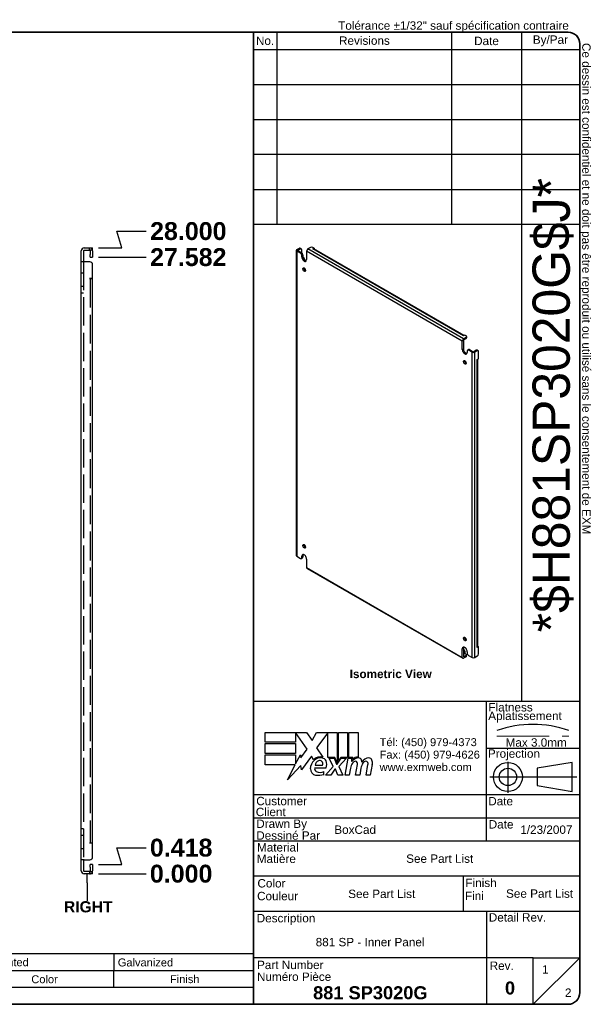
# Model space of a CAD drawing. Header units: inches. Extents: x 2.1 to 70.4, y 1.7 to 45.7.
# Tile 2 of 2: x 44.8 to 70.4, y 1.7 to 45.7. Entities that reach past the tile are written whole.
import ezdxf
from ezdxf.enums import TextEntityAlignment as Align

# ---------------------------------------------------------------- set-up
doc = ezdxf.new("R2010")
doc.units = ezdxf.units.IN
doc.header["$LTSCALE"] = 6.666667
doc.header["$MEASUREMENT"] = 0
for name, pattern in [('CHAIN', [0.7087, 0.4724, -0.0591, 0.1181, -0.0591]), ('DASHED', [0.2067, 0.1654, -0.0413]), ('DASHED_SPACE', [0.2067, 0.1654, -0.0413])]:
    doc.linetypes.add(name, pattern=pattern)
doc.layers.get('0').update_dxf_attribs({"lineweight": 25})
for name, color, linetype, lineweight in [('Centerline(ANSI)', 7, 'Continuous', 25), ('Dimensions(ANSI)', 7, 'Continuous', 25), ('Hidden Edges(ANSI)', 7, 'DASHED_SPACE', 25), ('Sketch Geometry(ANSI)', 7, 'Continuous', 25), ('Symbols(ANSI)', 7, 'Continuous', 25), ('Visible Edges(ANSI)', 7, 'Continuous', 25), ('Visible Tangent Edges(ANSI)', 7, 'Continuous', 25)]:
    doc.layers.add(name, color=color, linetype=linetype, lineweight=lineweight)
doc.styles.add('Current-ANSI', font='arial.ttf')
doc.styles.add('Dimension-ANSI', font='arialbd.ttf')
doc.styles.add('Part List-ANSI', font='arial.ttf')
doc.styles.add('Text Style44', font='arialbd.ttf')
doc.styles.add('Text Style83', font='FRE3OF9X.TTF')
doc.dimstyles.new('INCH-ANSI', dxfattribs={"dimscale": 6.666667, "dimtxt": 0.12, "dimasz": 0.098425, "dimexe": 0.04, "dimexo": 0.04, "dimgap": 0.031496, "dimtad": 0, "dimtih": 1, "dimtoh": 1, "dimdec": 3, "dimrnd": 1e-08, "dimzin": 0, "dimdsep": 46, "dimtxsty": 'Dimension-ANSI', "dimcen": 0.09, "dimdle": 0.312, "dimclrd": 179, "dimclre": 179, "dimclrt": 7, "dimadec": 1, "dimazin": 0, "dimtfac": 1, "dimtdec": 3, "dimtofl": 0, "dimtmove": 0, "dimatfit": 3, "dimfxl": 1, "dimtolj": 1, "dimtzin": 4, "dimlwd": 25, "dimlwe": 25, "dimarcsym": 0})

# ---------------------------------------------------------------- blocks, each defined once
blk = doc.blocks.new('Parts List')
at = {"layer": 'Symbols(ANSI)'}
for p, q in [((13.023, 0.795), (3.548, 0.795)), ((3.548, 0.795), (3.548, 0.615)), ((3.848, 0.795), (3.848, 0.615)), ((4.973, 0.795), (4.973, 0.615)), ((5.273, 0.795), (5.273, 0.615)), ((8.273, 0.795), (8.273, 0.615)), ((10.023, 0.795), (10.023, 0.615)), ((11.523, 0.795), (11.523, 0.615)), ((13.023, 0.795), (13.023, 0.615)), ((13.023, 0.615), (3.548, 0.615)), ((3.548, 0.435), (3.548, 0.615)), ((3.848, 0.435), (3.848, 0.615)), ((4.973, 0.435), (4.973, 0.615)), ((5.273, 0.435), (5.273, 0.615)), ((8.273, 0.435), (8.273, 0.615)), ((10.023, 0.435), (10.023, 0.615)), ((11.523, 0.435), (11.523, 0.615)), ((13.023, 0.435), (13.023, 0.615)), ((3.548, 0.255), (3.548, 0.435)), ((13.023, 0.435), (3.548, 0.435)), ((13.023, 0.255), (13.023, 0.435)), ((13.023, 0.255), (3.548, 0.255))]:
    blk.add_line(p, q, dxfattribs=at)
at = {"layer": 'Symbols(ANSI)', "char_height": 0.085, "attachment_point": 7, "line_spacing_factor": 0.25, "style": 'Part List-ANSI'}
for s, insert in [('1', (3.678, 0.662)), ('881 SP3020G-P', (3.888, 0.66)), ('0', (5.095, 0.66)), ('881 SP - Inner Panel Part', (5.313, 0.66)), ('12 Ga Galvanized', (8.321, 0.66)), ('Unpainted', (10.068, 0.638)), ('Galvanized', (11.565, 0.66)), ('Qty', (3.611, 0.456)), ('Part Number', (4.083, 0.481)), ('Rev', (5.027, 0.481)), ('Description', (6.485, 0.458)), ('Material', (8.946, 0.481)), ('Color', (10.637, 0.48)), ('Finish', (12.125, 0.481)), ('Parts List', (8.047, 0.301))]:
    blk.add_mtext(s, dxfattribs=dict(at, insert=insert))
blk = doc.blocks.new('Datum Identifier3')
at = {"layer": 'Symbols(ANSI)', "color": 7, "linetype": 'Continuous', "lineweight": 25}
for p, q in [((11.235, 1.557), (11.235, 1.656)), ((11.235, 1.557), (11.235, 1.548)), ((11.235, 1.548), (11.235, 1.364))]:
    blk.add_line(p, q, dxfattribs=at)
at = {"layer": 'Symbols(ANSI)', "color": 7, "insert": (10.987, 1.24), "char_height": 0.12, "attachment_point": 7, "line_spacing_factor": 0.25, "style": 'Dimension-ANSI'}
blk.add_mtext('RIGHT', dxfattribs=at)
blk = doc.blocks.new('*D16')
at = {"layer": 'Defpoints', "color": 0, "linetype": 'Continuous', "transparency": 16777216}
for p in [(48.057, 7.536), (48.057, 7.536), (50.457, 7.536)]:
    blk.add_point(p, dxfattribs=at)
at = {"layer": 'Dimensions(ANSI)', "color": 179, "linetype": 'Continuous', "lineweight": 25, "transparency": 16777216}
blk.add_line((48.324, 7.536), (50.457, 7.536), dxfattribs=at)
at = {"layer": 'Dimensions(ANSI)', "color": 7, "linetype": 'Continuous', "lineweight": 25, "transparency": 16777216, "insert": (52.015, 7.536), "char_height": 0.8, "attachment_point": 5, "style": 'Dimension-ANSI'}
blk.add_mtext('\\A1;0.000', dxfattribs=at)
blk = doc.blocks.new('*D17')
at = {"layer": 'Defpoints', "color": 0, "linetype": 'Continuous', "transparency": 16777216}
for p in [(50.457, 8.7), (48.057, 7.954), (48.057, 7.536)]:
    blk.add_point(p, dxfattribs=at)
at = {"layer": 'Dimensions(ANSI)', "color": 179, "linetype": 'Continuous', "lineweight": 25, "transparency": 16777216}
for p, q in [((49.37, 7.954), (49.145, 8.7)), ((49.145, 8.7), (50.457, 8.7)), ((48.324, 7.954), (49.37, 7.954))]:
    blk.add_line(p, q, dxfattribs=at)
at = {"layer": 'Dimensions(ANSI)', "color": 7, "linetype": 'Continuous', "lineweight": 25, "transparency": 16777216, "insert": (52.017, 8.7), "char_height": 0.8, "attachment_point": 5, "style": 'Dimension-ANSI'}
blk.add_mtext('\\A1;0.418', dxfattribs=at)
blk = doc.blocks.new('*D18')
at = {"layer": 'Defpoints', "color": 0, "linetype": 'Continuous', "transparency": 16777216}
for p in [(48.057, 35.118), (50.457, 35.118), (48.057, 7.536)]:
    blk.add_point(p, dxfattribs=at)
at = {"layer": 'Dimensions(ANSI)', "color": 179, "linetype": 'Continuous', "lineweight": 25, "transparency": 16777216}
blk.add_line((48.324, 35.118), (50.457, 35.118), dxfattribs=at)
at = {"layer": 'Dimensions(ANSI)', "color": 7, "linetype": 'Continuous', "lineweight": 25, "transparency": 16777216, "insert": (52.334, 35.118), "char_height": 0.8, "attachment_point": 5, "style": 'Dimension-ANSI'}
blk.add_mtext('\\A1;27.582', dxfattribs=at)
blk = doc.blocks.new('*D19')
at = {"layer": 'Defpoints', "color": 0, "linetype": 'Continuous', "transparency": 16777216}
for p in [(50.457, 36.283), (48.057, 35.536), (48.057, 7.536)]:
    blk.add_point(p, dxfattribs=at)
at = {"layer": 'Dimensions(ANSI)', "color": 179, "linetype": 'Continuous', "lineweight": 25, "transparency": 16777216}
for p, q in [((49.37, 35.536), (49.145, 36.283)), ((49.145, 36.283), (50.457, 36.283)), ((48.324, 35.536), (49.37, 35.536))]:
    blk.add_line(p, q, dxfattribs=at)
at = {"layer": 'Dimensions(ANSI)', "color": 7, "linetype": 'Continuous', "lineweight": 25, "transparency": 16777216, "insert": (52.335, 36.283), "char_height": 0.8, "attachment_point": 5, "style": 'Dimension-ANSI'}
blk.add_mtext('\\A1;28.000', dxfattribs=at)
blk = doc.blocks.new('Title Blocks EXM - ANSI B')
for p, q in [((13.372, 3.063), (13.372, 3.17)), ((13.372, 3.17), (13.818, 3.17)), ((13.824, 2.989), (13.701, 3.168)), ((13.701, 3.168), (13.701, 3.063)), ((13.818, 3.17), (13.877, 3.083)), ((13.877, 3.083), (13.923, 3.17)), ((13.923, 3.17), (14.146, 3.17)), ((14.046, 3.166), (13.924, 3.002)), ((14.046, 2.9), (14.046, 3.166)), ((14.146, 3.17), (14.146, 2.842)), ((14.16, 3.17), (14.259, 3.17)), ((14.16, 2.866), (14.16, 3.17)), ((14.259, 3.17), (14.259, 2.9)), ((14.273, 3.17), (14.372, 3.17)), ((14.273, 2.9), (14.273, 3.17)), ((14.372, 3.17), (14.372, 2.905)), ((13.701, 3.063), (13.372, 3.063)), ((13.372, 3.049), (13.701, 3.049)), ((13.372, 2.942), (13.372, 3.049)), ((13.701, 3.049), (13.701, 2.942)), ((13.758, 2.895), (13.824, 2.989)), ((13.924, 3.002), (13.993, 2.903)), ((13.701, 2.942), (13.372, 2.942)), ((13.372, 2.82), (13.372, 2.927)), ((13.372, 2.927), (13.701, 2.927)), ((13.701, 2.831), (13.752, 2.929)), ((13.701, 2.927), (13.701, 2.831)), ((13.752, 2.929), (13.758, 2.895)), ((13.87, 2.914), (13.765, 2.768)), ((13.893, 2.876), (13.87, 2.914)), ((14.121, 2.9), (14.046, 2.9)), ((14.059, 2.891), (14.113, 2.891)), ((14.105, 2.802), (14.059, 2.891)), ((14.113, 2.891), (14.139, 2.83)), ((14.146, 2.842), (14.121, 2.9)), ((14.146, 2.83), (14.19, 2.891)), ((14.185, 2.9), (14.16, 2.866)), ((14.245, 2.891), (14.164, 2.803)), ((14.259, 2.9), (14.185, 2.9)), ((14.19, 2.891), (14.245, 2.891)), ((14.232, 2.709), (14.264, 2.891)), ((14.264, 2.891), (14.302, 2.891)), ((14.314, 2.9), (14.273, 2.9)), ((14.302, 2.891), (14.299, 2.859)), ((14.299, 2.859), (14.309, 2.859)), ((14.312, 2.88), (14.314, 2.9)), ((13.695, 2.82), (13.372, 2.82)), ((13.612, 2.661), (13.695, 2.82)), ((13.758, 2.815), (13.612, 2.661)), ((13.765, 2.768), (13.758, 2.815)), ((13.905, 2.788), (14.027, 2.788)), ((13.91, 2.818), (13.99, 2.818)), ((14.023, 2.709), (14.105, 2.802)), ((14.122, 2.774), (14.077, 2.709)), ((14.13, 2.774), (14.122, 2.774)), ((14.155, 2.709), (14.13, 2.774)), ((14.139, 2.83), (14.146, 2.83)), ((14.164, 2.803), (14.209, 2.709)), ((14.289, 2.784), (14.276, 2.709)), ((14.345, 2.709), (14.365, 2.824)), ((14.402, 2.784), (14.389, 2.709)), ((14.457, 2.709), (14.477, 2.824)), ((14.523, 2.823), (14.501, 2.709)), ((14.005, 2.718), (14.005, 2.748)), ((14.077, 2.709), (14.023, 2.709)), ((14.209, 2.709), (14.155, 2.709)), ((14.276, 2.709), (14.232, 2.709)), ((14.389, 2.709), (14.345, 2.709)), ((14.501, 2.709), (14.457, 2.709))]:
    blk.add_line(p, q)
for centre, radius, start, end in [((13.991, 2.772), 0.133, 134.1684, 176.5646), ((13.968, 2.796), 0.11, 77.079, 133.1785), ((13.968, 2.796), 0.0996, 80.4085, 134.1684), ((13.965, 2.811), 0.056, 109.3797, 172.9975), ((13.959, 2.83), 0.0365, 51.1652, 109.3797), ((13.962, 2.833), 0.0318, 331.4547, 51.1652), ((13.981, 2.843), 0.0507, 23.8445, 85.0802), ((13.941, 2.826), 0.094, 336.1555, 23.8445), ((14.376, 2.816), 0.08, 89.4776, 147.4114), ((14.346, 2.818), 0.042, 96.03, 147.5992), ((14.37, 2.825), 0.08, 88.7952, 136.5849), ((14.344, 2.839), 0.02, 23.5571, 96.03), ((14.377, 2.862), 0.0338, 16.9928, 89.4776), ((14.317, 2.844), 0.096, 3.6169, 16.9928), ((14.486, 2.814), 0.0819, 89.6788, 153.9508), ((14.458, 2.818), 0.042, 96.1027, 147.6083), ((14.456, 2.839), 0.02, 23.5487, 96.1027), ((14.487, 2.861), 0.035, 18.4748, 89.6788), ((14.429, 2.842), 0.096, 349, 18.4748), ((13.925, 2.776), 0.0658, 176.5646, 261.5605), ((13.936, 2.779), 0.032, 163.5261, 244.6784), ((13.966, 2.842), 0.102, 244.6784, 292.5609), ((14.442, 2.757), 0.155, 147.5992, 170), ((14.325, 2.831), 0.041, 350, 23.5571), ((14.555, 2.759), 0.155, 148.5584, 170.8257), ((14.437, 2.831), 0.041, 349.9922, 23.5487), ((13.945, 2.911), 0.202, 261.5605, 287.3343)]:
    blk.add_arc(centre, radius, start, end)
at = {"layer": 'Centerline(ANSI)', "linetype": 'DASHED', "lineweight": 18, "ltscale": 0.507983}
blk.add_line((15.861, 3.128), (16.632, 3.128), dxfattribs=at)
at = {"layer": 'Centerline(ANSI)', "linetype": 'CHAIN', "ltscale": 0.185148}
blk.add_line((15.979, 2.855), (15.979, 2.521), dxfattribs=at)
at = {"layer": 'Centerline(ANSI)', "linetype": 'CHAIN', "ltscale": 0.437897}
blk.add_line((15.786, 2.691), (16.717, 2.691), dxfattribs=at)
at = {"layer": 'Sketch Geometry(ANSI)'}
for p, q in [((13.25, 10.687), (16.625, 10.687)), ((13.5, 10.687), (13.5, 8.625)), ((15.375, 10.687), (15.375, 8.625)), ((16.125, 10.687), (16.125, 3.5)), ((13.25, 10.5), (16.75, 10.5)), ((16.75, 10.562), (16.75, 0.375)), ((13.25, 10.125), (16.75, 10.125)), ((13.25, 9.75), (16.75, 9.75)), ((16.75, 9.375), (13.25, 9.375)), ((13.25, 9), (16.75, 9)), ((16.75, 9), (16.75, 8.625)), ((13.25, 8.625), (16.75, 8.625)), ((16.75, 3.5), (13.25, 3.5)), ((15.75, 2), (15.75, 3.5)), ((15.75, 3), (16.75, 3)), ((16.669, 2.847), (16.294, 2.785)), ((16.294, 2.785), (16.294, 2.598)), ((16.669, 2.535), (16.669, 2.847)), ((16.294, 2.598), (16.669, 2.535)), ((16.75, 2.5), (13.25, 2.5)), ((16.75, 2.25), (13.25, 2.25)), ((16.75, 2), (13.25, 2)), ((13.25, 1.629), (16.75, 1.629)), ((15.499, 1.629), (15.499, 1.25)), ((13.25, 1.25), (16.75, 1.25)), ((15.75, 1.25), (15.75, 0.75)), ((15.75, 0.75), (13.25, 0.75)), ((16.25, 0.75), (15.75, 0.75)), ((15.75, 0.75), (15.75, 0.25)), ((16.25, 0.25), (16.25, 0.75)), ((16.25, 0.75), (16.75, 0.75)), ((16.25, 0.25), (16.75, 0.75)), ((16.625, 0.25), (13.25, 0.25))]:
    blk.add_line(p, q, dxfattribs=at)
at = {"layer": 'Sketch Geometry(ANSI)', "linetype": 'Continuous', "lineweight": 35}
for p, q in [((13.25, 8.625), (13.25, 10.687)), ((13.25, 8.625), (13.25, 3.5)), ((13.25, 0.25), (13.25, 3.5))]:
    blk.add_line(p, q, dxfattribs=at)
at = {"layer": 'Sketch Geometry(ANSI)'}
for radius in [0.156, 0.0935]:
    blk.add_circle((15.979, 2.691), radius, dxfattribs=at)
for centre, radius, start, end in [((16.625, 10.562), 0.125, 0, 90), ((16.247, 2.112), 1.143, 70.2973, 109.7027), ((16.625, 0.375), 0.125, 270, 0)]:
    blk.add_arc(centre, radius, start, end, dxfattribs=at)
at = {"layer": 'Symbols(ANSI)', "color": 7, "char_height": 0.09, "style": 'Current-ANSI'}
for s, insert, width, attachment_point in [('No.', (13.373, 10.595), 0.25039, 5), ('Revisions', (14.439, 10.596), 1.87331, 5), ('Date', (15.749, 10.593), 0.75135, 5), ('By/Par', (16.435, 10.594), 0.62202, 5), ('Date', (15.773, 2.136), 0.26554, 7), ('Rev.', (15.783, 0.618), 0.25854, 7)]:
    blk.add_mtext(s, dxfattribs=dict(at, insert=insert, width=width, attachment_point=attachment_point))
for s, insert, attachment_point in [('\\fArial|b1|i0;\\H0.0900;Isometric View', (14.281, 3.842), 1), ('Flatness', (15.77, 3.393), 7), ('Aplatissement', (15.768, 3.275), 7), ('Max 3.0mm', (15.954, 3.015), 7), ('Projection', (15.764, 2.87), 7), ('Customer', (13.278, 2.386), 7), ('Date', (15.768, 2.385), 7), ('Client', (13.273, 2.269), 7), ('Drawn By', (13.278, 2.117), 7), ('Dessiné Par', (13.278, 2.016), 7), ('Material', (13.286, 1.889), 7), ('Matière', (13.284, 1.766), 7), ('Color', (13.291, 1.503), 7), ('Finish', (15.523, 1.508), 7), ('Couleur', (13.287, 1.366), 7), ('Fini', (15.518, 1.37), 7), ('Description', (13.283, 1.103), 7), ('Detail Rev.', (15.774, 1.137), 7), ('Part Number', (13.287, 0.627), 7), ('Numéro Pièce', (13.286, 0.5), 7)]:
    blk.add_mtext(s, dxfattribs=dict(at, insert=insert, attachment_point=attachment_point))
at = {"layer": 'Symbols(ANSI)', "color": 7, "insert": (14.602, 3.107), "char_height": 0.085, "attachment_point": 1, "line_spacing_factor": 0.944221, "style": 'Current-ANSI'}
blk.add_mtext('\\fArial|b0|i0;\\H0.0850;Tél: (450) 979-4373\\PFax: (450) 979-4626\\Pwww.exmweb.com', dxfattribs=at)
at = {"layer": 'Symbols(ANSI)', "color": 7, "style": 'Current-ANSI'}
for tag, p in [('REV1', (13.375, 10.313)), ('REV1DATE', (15.75, 10.31)), ('REV1BY', (16.437, 10.313)), ('REV2', (13.373, 9.938)), ('REV2DATE', (15.747, 9.941)), ('REV2BY', (16.437, 9.938)), ('REV3', (13.374, 9.563)), ('REV3DATE', (15.752, 9.563)), ('REV3BY', (16.437, 9.564)), ('REV4', (13.377, 9.188)), ('REV4DATE', (15.752, 9.188)), ('REV4BY', (16.441, 9.188)), ('REV5', (13.373, 8.813)), ('REV5DATE', (15.752, 8.813)), ('REV5BY', (16.438, 8.811)), ('MFG_APPROVED_DATE', (16.393, 2.374)), ('DETAIL_REV', (16.249, 0.926))]:
    blk.add_attdef(tag, text='', height=0.09, dxfattribs=at).set_placement(p, align=Align.MIDDLE_CENTER)
for tag, p in [('REV1DESC', (13.526, 10.31)), ('REV2DESC', (13.525, 9.937)), ('REV3DESC', (13.528, 9.564)), ('REV4DESC', (13.533, 9.19)), ('REV5DESC', (13.532, 8.811)), ('COMPANY', (14.12, 2.375))]:
    blk.add_attdef(tag, text='', height=0.09, dxfattribs=at).set_placement(p, align=Align.MIDDLE_LEFT)
at = {"layer": 'Symbols(ANSI)', "color": 7, "style": 'Text Style83'}
blk.add_attdef('BARCODE_001', (16.643, 4.244), '', height=0.4, rotation=90, dxfattribs=at)
at = {"layer": 'Symbols(ANSI)', "color": 7}
for tag, p, height, style in [('AUTHOR_001', (14.116, 2.08), 0.09, 'Current-ANSI'), ('IDW_DATE_001', (16.112, 2.08), 0.09, 'Current-ANSI'), ('MATERIEL_001', (14.887, 1.769), 0.09, 'Current-ANSI'), ('COLOR_001', (14.265, 1.391), 0.09, 'Current-ANSI'), ('FINISH_001', (15.959, 1.394), 0.09, 'Current-ANSI'), ('IDW_DESC_001', (13.916, 0.873), 0.09, 'Current-ANSI'), ('Sheet_Number_001', (16.346, 0.58), 0.09, 'Current-ANSI'), ('IDW_NAME_001', (13.888, 0.304), 0.14, 'Text Style44'), ('IDW_REV_001', (15.947, 0.355), 0.14, 'Text Style44'), ('Number_of_sheets_001', (16.591, 0.33), 0.09, 'Current-ANSI')]:
    blk.add_attdef(tag, p, '', height=height, dxfattribs=dict(at, style=style))
blk = doc.blocks.new('Borders EXM - B (Inch)')
at = {"layer": 'Sketch Geometry(ANSI)', "linetype": 'Continuous', "lineweight": 35}
for p, q in [((16.398, 10.692), (0.523, 10.692)), ((16.523, 0.38), (16.523, 10.567)), ((0.398, 0.255), (16.398, 0.255))]:
    blk.add_line(p, q, dxfattribs=at)
for centre, start, end in [((16.398, 10.567), 0, 90), ((16.398, 0.38), 270, 0)]:
    blk.add_arc(centre, 0.125, start, end, dxfattribs=at)
at = {"layer": 'Symbols(ANSI)', "color": 7, "insert": (13.93, 10.691), "char_height": 0.09, "attachment_point": 7, "style": 'Current-ANSI'}
blk.add_mtext('Tolérance ±1/32" sauf spécification contraire', dxfattribs=at)
at = {"layer": 'Symbols(ANSI)', "color": 7, "insert": (16.522, 10.576), "char_height": 0.09, "attachment_point": 7, "rotation": 270, "style": 'Current-ANSI'}
blk.add_mtext('Ce dessin est confidentiel et ne doit pas être reproduit ou utilisé sans le consentement de EXM', dxfattribs=at)
at = {"layer": 'Symbols(ANSI)', "color": 7, "style": 'Current-ANSI'}
blk.add_attdef('FILENAME_AND_PATH_001', (6.601, 10.718), '', height=0.09, dxfattribs=at)

msp = doc.modelspace()

# ---------------------------------------------------------------- linework, layer by layer
at = {"layer": 'Hidden Edges(ANSI)', "ltscale": 0.047898}
for p, q in [((47.9211, 35.431), (47.9211, 35.536)), ((47.6503, 34.411), (47.5453, 34.411)), ((47.6503, 33.806), (47.5453, 33.806)), ((47.6503, 33.516), (47.5453, 33.516)), ((47.5453, 9.556), (47.6503, 9.556)), ((47.5453, 9.266), (47.6503, 9.266)), ((47.5453, 8.661), (47.6503, 8.661)), ((47.9211, 7.641), (47.9211, 7.536))]:
    msp.add_line(p, q, dxfattribs=at)
at = {"layer": 'Hidden Edges(ANSI)', "ltscale": 1.150352}
msp.add_line((47.6503, 34.911), (47.6503, 8.161), dxfattribs=at)
at = {"layer": 'Hidden Edges(ANSI)', "ltscale": 1.172714}
msp.add_line((47.9523, 34.161), (47.9523, 8.911), dxfattribs=at)
at = {"layer": 'Hidden Edges(ANSI)', "ltscale": 0.083259}
for centre, start, end in [((47.9213, 35.4), 13.17589, 90), ((47.9213, 7.672), 270, 346.82411)]:
    msp.add_arc(centre, 0.136, start, end, dxfattribs=at)
at = {"layer": 'Visible Edges(ANSI)'}
for p, q in [((47.5453, 34.911), (47.5453, 35.4)), ((47.6503, 35.4), (47.6503, 34.911)), ((47.6813, 35.536), (47.9323, 35.536)), ((47.6813, 35.431), (47.9323, 35.431)), ((47.9323, 35.536), (48.0573, 35.536)), ((48.0573, 35.431), (47.9323, 35.431)), ((47.9523, 35.4), (47.9523, 35.243)), ((47.9523, 35.118), (47.9523, 35.243)), ((48.0573, 35.431), (48.0573, 35.536)), ((48.0573, 35.4), (48.0573, 35.243)), ((48.0573, 35.243), (48.0573, 35.118)), ((57.1652, 35.4243), (57.1652, 21.7735)), ((57.1901, 35.459), (57.301, 35.523)), ((57.351, 35.2967), (57.1901, 35.3896)), ((57.2365, 35.4322), (57.3474, 35.4962)), ((57.2365, 35.4164), (57.3974, 35.3235)), ((57.3401, 35.5269), (57.3865, 35.5001)), ((57.4027, 35.4643), (57.4027, 35.3201)), ((57.6272, 35.3868), (57.6272, 35.0097)), ((57.7982, 35.5549), (57.6873, 35.4909)), ((57.9037, 35.4883), (57.9639, 35.5231)), ((57.9038, 35.4883), (57.9037, 35.4883)), ((57.9039, 35.4883), (57.9038, 35.4883)), ((57.9639, 35.5231), (57.9087, 35.5549)), ((64.6684, 31.6115), (57.9464, 35.4925)), ((57.9639, 35.5231), (57.9639, 35.4824)), ((47.5453, 8.161), (47.5453, 34.911)), ((47.6813, 34.911), (47.5453, 34.911)), ((47.9323, 34.911), (47.6813, 34.911)), ((47.9523, 35.118), (48.0573, 35.118)), ((57.4062, 35.1372), (57.4062, 35.201)), ((57.4526, 35.2278), (57.4526, 35.164)), ((57.4606, 35.112), (57.4858, 35.0974)), ((57.541, 35.0017), (57.541, 34.988)), ((48.0573, 34.1612), (48.0573, 34.786)), ((57.541, 34.6176), (57.541, 34.5332)), ((47.9211, 34.161), (47.9211, 34.1612)), ((47.9211, 34.1612), (48.0573, 34.1612)), ((47.9213, 34.161), (47.9211, 34.161)), ((48.0573, 34.161), (47.9213, 34.161)), ((48.0573, 8.911), (48.0573, 34.161)), ((64.5878, 30.991), (64.5878, 31.3681)), ((64.6342, 31.3949), (64.6342, 31.0177)), ((64.6435, 31.5971), (64.6434, 31.5972)), ((64.6434, 31.5972), (64.6435, 31.5972)), ((64.7037, 31.6319), (64.6435, 31.5971)), ((64.6479, 31.4722), (64.7588, 31.5362)), ((64.6479, 31.4186), (64.7588, 31.4826)), ((64.7588, 31.6), (64.7037, 31.6319)), ((64.7817, 31.5681), (64.7817, 31.5145)), ((64.8087, 30.9272), (64.8087, 30.8634)), ((64.8249, 30.9629), (64.8713, 30.9897)), ((65.0249, 30.8662), (64.864, 30.9591)), ((64.9104, 30.9859), (65.0713, 30.893)), ((65.2096, 30.957), (65.0987, 30.893)), ((65.256, 30.9302), (65.1451, 30.8662)), ((65.2951, 30.9341), (65.2487, 30.9609)), ((65.3112, 30.5795), (65.3112, 30.8983)), ((65.251, 30.5447), (65.3112, 30.5795)), ((65.251, 30.5446), (65.251, 30.5447)), ((65.2511, 30.5447), (65.251, 30.5446)), ((65.276, 17.6941), (65.276, 30.5592)), ((57.5248, 22.2082), (57.5116, 22.2006)), ((57.1901, 21.7388), (57.351, 21.6459)), ((57.39, 21.642), (57.4364, 21.6688)), ((57.4062, 21.6778), (57.4062, 21.7416)), ((57.4526, 21.7684), (57.4526, 21.7046)), ((57.6272, 21.614), (57.6272, 21.2369)), ((57.6448, 21.198), (64.6054, 17.1793)), ((64.6342, 17.6221), (64.6342, 17.245)), ((65.3112, 17.694), (65.251, 17.6592)), ((65.251, 17.6593), (65.2511, 17.6594)), ((65.251, 17.6592), (65.251, 17.6593)), ((65.276, 17.7143), (65.3112, 17.694)), ((65.3112, 17.3751), (65.3112, 17.694)), ((64.5878, 17.2182), (64.5878, 17.5953)), ((64.6342, 17.5966), (64.6483, 17.5884)), ((64.6434, 17.362), (64.6435, 17.3621)), ((64.6435, 17.362), (64.6434, 17.362)), ((64.7037, 17.3967), (64.6435, 17.362)), ((64.7588, 17.3011), (64.6479, 17.2371)), ((64.7588, 17.2475), (64.6479, 17.1835)), ((64.6572, 17.4659), (64.6572, 17.3858)), ((64.7036, 17.4927), (64.7036, 17.4126)), ((64.7037, 17.3967), (64.7588, 17.3649)), ((64.7817, 17.2794), (64.7817, 17.333)), ((64.8087, 17.4677), (64.8087, 17.4039)), ((64.864, 17.3083), (65.0249, 17.2154)), ((65.1451, 17.2154), (65.256, 17.2794)), ((47.9211, 8.9108), (47.9211, 8.911)), ((47.9211, 8.911), (47.9213, 8.911)), ((48.0573, 8.9108), (47.9211, 8.9108)), ((48.0573, 8.911), (47.9213, 8.911)), ((48.0573, 8.286), (48.0573, 8.9108)), ((47.6813, 8.161), (47.5453, 8.161)), ((47.5453, 7.672), (47.5453, 8.161)), ((47.6503, 8.161), (47.6503, 7.672)), ((47.6813, 8.161), (47.9323, 8.161)), ((47.9523, 7.829), (47.9523, 7.954)), ((48.0573, 7.954), (47.9523, 7.954)), ((48.0573, 7.954), (48.0573, 7.829)), ((47.9323, 7.641), (47.6813, 7.641)), ((47.9323, 7.536), (47.6813, 7.536)), ((47.9323, 7.641), (48.0573, 7.641)), ((48.0573, 7.536), (47.9323, 7.536)), ((47.9523, 7.829), (47.9523, 7.672)), ((48.0573, 7.829), (48.0573, 7.672)), ((48.0573, 7.536), (48.0573, 7.641))]:
    msp.add_line(p, q, dxfattribs=at)
for centre, radius, start, end in [((47.6813, 35.4), 0.136, 90, 180), ((47.6813, 35.4), 0.031, 90, 180), ((47.9213, 35.4), 0.031, 0, 90), ((47.9213, 35.4), 0.136, 0, 13.17589), ((47.9323, 34.786), 0.125, 0, 90), ((47.9323, 8.286), 0.125, 270, 0), ((47.6813, 7.672), 0.136, 180, 270), ((47.6813, 7.672), 0.031, 180, 270), ((47.9213, 7.672), 0.031, 270, 0), ((47.9213, 7.672), 0.136, 346.82411, 0)]:
    msp.add_arc(centre, radius, start, end, dxfattribs=at)
for centre, major_axis, start_param, end_param in [((57.2502, 35.4243), (-0.085, 0), 5.4977871, 7.0685835), ((57.2502, 35.4243), (-0.0194, 0), 5.4977871, 7.0685835), ((57.301, 35.4592), (0.0391, 0.0677), 0, 0.7853982), ((57.3474, 35.4324), (0.0391, 0.0677), 5.4977871, 7.0685835), ((57.351, 35.2329), (0.0391, -0.0677), 0.7853982, 2.3561945), ((57.3974, 35.2597), (-0.0391, 0.0677), 3.9269908, 5.4977871), ((57.6873, 35.4215), (0.0425, 0.0736), 0.7853982, 2.3561945), ((57.8535, 35.523), (0.0781, 0), 0.7853982, 2.3561945), ((57.9039, 35.4189), (0.0425, 0.0736), 0, 0.7853982), ((57.5167, 35.0734), (0.0781, -0.1353), 3.9269908, 7.0685835), ((57.5631, 35.1002), (0.0781, -0.1353), 3.9269908, 5.9816518), ((57.4858, 35.0336), (-0.0391, 0.0677), 3.9269908, 5.4977871), ((57.5631, 34.5899), (0.0453, -0.0785), 3.679154, 5.7456239), ((64.6479, 31.4028), (0.0425, 0.0736), 0.7853982, 2.3561945), ((64.6479, 31.4028), (0.0097, 0.0168), 0.7853982, 2.3561945), ((64.6435, 31.5278), (0.0425, 0.0736), 0.7311589, 0.7853982), ((64.7036, 31.5681), (0.0781, 0), 5.4977871, 7.0685835), ((64.7036, 31.5145), (0.0781, 0), 5.4977871, 6.2831853), ((64.6983, 30.9272), (0.0781, -0.1353), 3.9269908, 7.0685835), ((64.7447, 30.954), (0.0781, -0.1353), 3.9269908, 5.9816518), ((64.864, 30.8953), (-0.0391, 0.0677), 5.4977871, 7.0685835), ((64.9104, 30.9221), (-0.0391, 0.0677), 5.4977871, 6.2831853), ((65.085, 30.9009), (0.085, 0), 3.9269908, 5.4977871), ((65.085, 30.9009), (0.0194, 0), 3.9269908, 5.4977871), ((65.2096, 30.8932), (0.0391, 0.0677), 0, 0.7853982), ((65.256, 30.8664), (0.0391, 0.0677), 5.4977871, 7.0685835), ((64.7447, 30.4436), (0.0453, -0.0785), 3.679154, 5.7456239), ((65.191, 30.5794), (0.085, 0), 5.4977871, 5.5520264), ((57.5631, 22.2149), (0.0453, -0.0785), 3.679154, 5.7456239), ((57.4858, 22.2759), (0.0391, -0.0677), 0, 0.7628134), ((57.2502, 21.7735), (-0.085, 0), 0, 0.7853982), ((57.351, 21.7097), (0.0391, -0.0677), 5.4977871, 7.0685835), ((57.5167, 21.6778), (-0.0781, 0.1353), 3.9269908, 7.0685835), ((57.3974, 21.7365), (0.0391, -0.0677), 0, 0.7853982), ((57.5631, 21.7046), (-0.0781, 0.1353), 0.3015335, 0.7853982), ((57.6873, 21.2716), (-0.0425, -0.0736), 5.4977871, 6.2831853), ((64.7447, 18.0686), (0.0453, -0.0785), 3.679154, 5.7456239), ((64.6983, 17.5315), (-0.0781, 0.1353), 3.9269908, 7.0685835), ((64.7447, 17.5583), (-0.0781, 0.1353), 0.3015335, 0.7853982), ((65.191, 17.6941), (0.085, 0), 5.4977871, 6.2831853), ((64.6479, 17.2529), (-0.0425, -0.0736), 5.4977871, 7.0685835), ((64.6019, 17.4978), (0.0391, -0.0677), 0.7853982, 1.7325469), ((64.6479, 17.2529), (-0.0097, -0.0168), 5.4977871, 7.0685835), ((64.6435, 17.3779), (0.0097, 0.0168), 3.9269908, 5.4977871), ((64.6483, 17.5246), (-0.0391, 0.0677), 3.9269908, 5.4977871), ((64.6435, 17.3779), (0.0425, 0.0736), 5.2663139, 5.4977871), ((64.7036, 17.333), (0.0781, 0), 5.4977871, 7.0685835), ((64.7036, 17.2794), (0.0781, 0), 5.4977871, 6.2831853), ((64.864, 17.372), (-0.0391, 0.0677), 0.7853982, 2.3561945), ((65.085, 17.2501), (0.085, 0), 3.9269908, 5.4977871), ((65.256, 17.3432), (-0.0391, -0.0677), 0.7853982, 2.3561945)]:
    msp.add_ellipse(centre, major_axis=major_axis, ratio=0.5773503, start_param=start_param, end_param=end_param, dxfattribs=at)
for centre in [(57.5167, 34.5631), (64.6983, 30.4169), (57.5167, 22.1881), (64.6983, 18.0418)]:
    msp.add_ellipse(centre, major_axis=(0.0453, -0.0785), ratio=0.5773503, dxfattribs=at)
at = {"layer": 'Visible Tangent Edges(ANSI)'}
for p, q in [((57.1901, 35.3896), (57.1901, 21.7388)), ((57.2365, 35.4164), (57.2365, 35.4322)), ((57.301, 35.523), (57.3474, 35.4962)), ((57.3974, 35.3235), (57.351, 35.2967)), ((64.5878, 31.3681), (57.6272, 35.3868)), ((64.6479, 31.4722), (57.6873, 35.4909)), ((64.6435, 31.5972), (57.9039, 35.4883)), ((57.4062, 35.201), (57.4526, 35.2278)), ((57.4062, 35.1372), (57.4526, 35.164)), ((57.4858, 35.0974), (57.469, 35.0877)), ((57.5315, 34.9962), (57.541, 35.0017)), ((64.7588, 31.5362), (64.7588, 31.4826)), ((64.5878, 30.991), (64.6342, 31.0177)), ((64.864, 30.9591), (64.9104, 30.9859)), ((65.0249, 17.2154), (65.0249, 30.8662)), ((65.1451, 17.2154), (65.1451, 30.8662)), ((65.2096, 30.957), (65.256, 30.9302)), ((65.2511, 17.6594), (65.2511, 30.5447)), ((57.5401, 22.2435), (57.5035, 22.2223)), ((57.4062, 21.7416), (57.4526, 21.7684)), ((57.4526, 21.7046), (57.4062, 21.6778)), ((57.6272, 21.2369), (64.5878, 17.2182)), ((64.5878, 17.5953), (64.6342, 17.6221)), ((64.6483, 17.5884), (64.6342, 17.5803)), ((64.6572, 17.3858), (64.6342, 17.3991)), ((64.6435, 17.3621), (64.6342, 17.3675)), ((64.6479, 17.2371), (64.6342, 17.245)), ((64.6572, 17.4659), (64.7036, 17.4927)), ((64.7588, 17.3011), (64.7588, 17.2475))]:
    msp.add_line(p, q, dxfattribs=at)

# ---------------------------------------------------------------- block references
at = {"xscale": 4.166666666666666, "yscale": 4.166666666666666, "zscale": 4.166666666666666}
msp.add_blockref('Borders EXM - B (Inch)', (0.9946, 0.6364), dxfattribs=at)
msp.add_blockref('Title Blocks EXM - ANSI B', (0.0482, 0.6553), dxfattribs=at).add_auto_attribs({'COLOR_001': 'See Part List', 'AUTHOR_001': 'BoxCad', 'IDW_DATE_001': '1/23/2007', 'IDW_REV_001': '0', 'Sheet_Number_001': '1', 'Number_of_sheets_001': '2', 'IDW_DESC_001': '881 SP - Inner Panel', 'IDW_NAME_001': '881 SP3020G', 'BARCODE_001': '*$H881SP3020G$J*', 'FINISH_001': 'See Part List', 'MATERIEL_001': 'See Part List'})
at = {"layer": 'Symbols(ANSI)', "xscale": 4.166666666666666, "yscale": 4.166666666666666, "zscale": 4.166666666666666}
for name in ['Datum Identifier3', 'Parts List']:
    msp.add_blockref(name, (0.9946, 0.6364), dxfattribs=at)

# ---------------------------------------------------------------- dimensions: what is measured, and where the dimension line sits
at = {"layer": 'Dimensions(ANSI)', "color": 179, "linetype": 'Continuous', "lineweight": 25, "true_color": 0x262658}
for feature_location, offset, origin, picture, middle in [((48.0573, 35.536), (2.3999, 0.7466), (48.0573, 7.536), '*D19', (52.3349, 36.2826)), ((48.0573, 35.118), (2.3999, 0), (48.0573, 7.536), '*D18', (52.3343, 35.118)), ((48.0573, 7.954), (2.3999, 0.7464), (48.0573, 7.536), '*D17', (52.017, 8.7004)), ((48.05733998, 7.5359867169), (2.3999014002, 0), (48.05733998, 7.5359867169), '*D16', (52.0145548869, 7.5359867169))]:
    dim = msp.add_ordinate_dim(feature_location=feature_location, offset=offset, dtype=0, origin=origin, dimstyle='INCH-ANSI', override={"dimgap": 0.031496, "dimtad": 0, "dimdec": 3, "dimlfac": 1, "dimtol": 0, "dimlim": 0, "dimtp": 0, "dimtm": 0, "dimtdec": 3}, dxfattribs=at)
    dim.commit()
    dim.dimension.update_dxf_attribs({"geometry": picture, "text_midpoint": middle})

doc.saveas('drawing.dxf')
